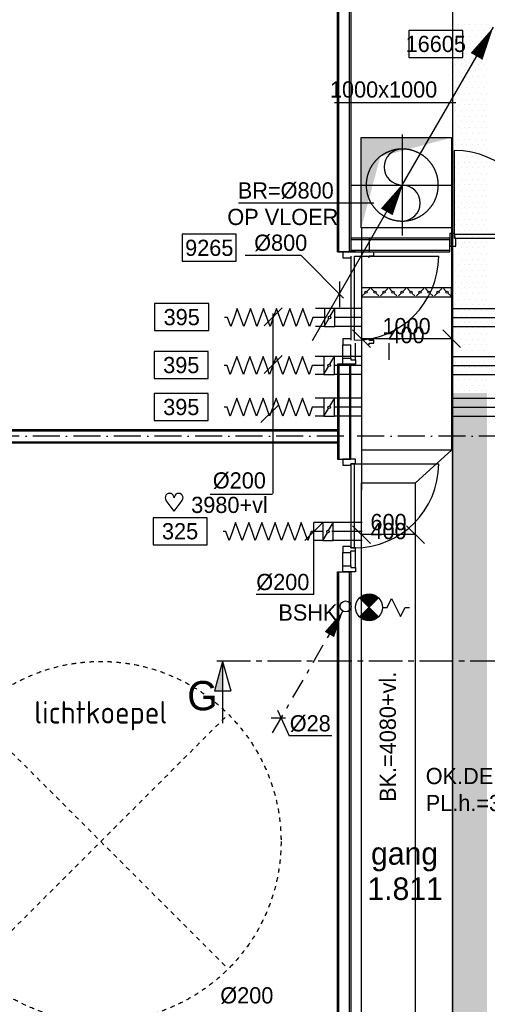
# Model space of a CAD drawing. Extents: x -41378 to 114803, y -24080 to 82188.
# Tile 21 of 137: x -14809 to -9620, y 63520 to 74453. Entities that reach past the tile are written whole.
import ezdxf
from ezdxf.enums import TextEntityAlignment as Align

# ---------------------------------------------------------------- set-up
doc = ezdxf.new("R2010")
doc.units = 0
doc.header["$LTSCALE"] = 50
for name, pattern in [('CENTER2', [11.25, 7.5, -1.25, 1.25, -1.25]), ('CENTER4', [5, 3.125, -0.625, 0.625, -0.625]), ('DASHDOT', [9, 6, -1.5, 0, -1.5]), ('HIDDEN', [2, 1, -1]), ('HIDDEN2', [4.7625, 3.175, -1.5875])]:
    doc.linetypes.add(name, pattern=pattern)
doc.layers.get('0').update_dxf_attribs({"linetype": 'CONTINUOUS'})
for name, color, linetype in [('AL$1----_TEKST', 7, 'CONTINUOUS'), ('AL$7----_STRAMIEN', 1, 'DASHDOT'), ('AL22----_BINNENWAND', 7, 'CONTINUOUS'), ('AL32----_BINNENKOZ', 7, 'CONTINUOUS'), ('AL32----_DRAAIRICHTING', 1, 'CONTINUOUS'), ('AL37----_DAKOPENING', 7, 'HIDDEN'), ('BOUW', 8, 'CONTINUOUS'), ('DOORSNEDE', 1, 'CONTINUOUS'), ('KABELGGOOT1', 8, 'CONTINUOUS'), ('WL521---', 4, 'CONTINUOUS'), ('WL531---', 4, 'CONTINUOUS'), ('WL570---', 3, 'CONTINUOUS'), ('WL570---_HARTLIJN', 7, 'CONTINUOUS'), ('WL570---_RETOUR', 3, 'CONTINUOUS'), ('WL570---_TOEVOER', 3, 'CONTINUOUS'), ('WM570---', 1, 'CONTINUOUS')]:
    doc.layers.add(name, color=color, linetype=linetype)
doc.layers.get('0').freeze()
doc.styles.add('BURO-018', font='BUROFONT.shx', dxfattribs={"height": 90})
doc.styles.add('BURO-025', font='BUROFONT.shx', dxfattribs={"height": 250})
doc.styles.add('BURO-050', font='BUROFONT.shx', dxfattribs={"height": 500})
doc.styles.get("Standard").update_dxf_attribs({"font": 'ISOCP'})

# ---------------------------------------------------------------- blocks, each defined once
blk = doc.blocks.new('LU-PIJL1')
at = {"color": 0, "linetype": 'CONTINUOUS'}
blk.add_line((0, 0), (10.12, 17.54), dxfattribs=at)
blk.add_lwpolyline([(10.12, 17.54, 0, 1.5, 0), (8.25, 14.29, 1.5, 1.5, 0)], format="xyseb", dxfattribs=at)
blk = doc.blocks.new('LU-ORND')
at = {"color": 0, "linetype": 'CONTINUOUS'}
for p, q in [((-3, 1.5), (-3, -1.5)), ((3, 1.5), (-3, 1.5)), ((3, -1.5), (3, 1.5)), ((-3, -1.5), (3, -1.5))]:
    blk.add_line(p, q, dxfattribs=at)
blk = doc.blocks.new('LU-2-KIZ')
at = {"color": 0, "linetype": 'CONTINUOUS'}
for p, q in [((-0.5, 0.5), (0.5, 0.5)), ((-0.5, -0.5), (-0.5, 0.5)), ((0.5, 0.5), (0.5, -0.5)), ((0.5, -0.5), (-0.5, -0.5))]:
    blk.add_line(p, q, dxfattribs=at)
for points in [[(-0.5, 0.5), (-0.289, 0.289), (0.5, 0.5)], [(-0.5, 0.5), (-0.289, 0.289), (-0.5, -0.5)]]:
    blk.add_solid(points, dxfattribs=at)
blk = doc.blocks.new('LU-1-KU2')
at = {"color": 0, "linetype": 'HIDDEN2'}
for start, end in [(90, 270), (270, 90)]:
    blk.add_arc((0, 0), 0.5, start, end, dxfattribs=at)
at = {"color": 0, "linetype": 'CONTINUOUS'}
for centre, start, end in [((0, 0.25), 90, 270), ((0, -0.25), 270, 90)]:
    blk.add_arc(centre, 0.25, start, end, dxfattribs=at)
at = {"layer": 'WL570---_HARTLIJN', "linetype": 'CENTER4'}
for p, q in [((0, 0.7), (0, -0.7)), ((-0.7, 0), (0.7, 0))]:
    blk.add_line(p, q, dxfattribs=at)
blk = doc.blocks.new('LU-2D-K-3E8')
at = {"color": 0, "linetype": 'CONTINUOUS'}
for p, q in [((-0.5, 500), (0.5, 500)), ((-0.5, -500), (0.5, -500))]:
    blk.add_line(p, q, dxfattribs=at)
blk = doc.blocks.new('*U98', base_point=(-8604, 70293))
at = {"layer": 'WM570---', "linetype": 'CONTINUOUS'}
for p, q in [((-9203, 70393), (-9004, 70194)), ((-8203, 70393), (-8004, 70194)), ((-8104, 70293), (-9104, 70293))]:
    blk.add_line(p, q, dxfattribs=at)
at = {"layer": 'WM570---', "linetype": 'CONTINUOUS', "style": 'BURO-018'}
for s, p in [('1000', (-8604, 70343)), ('400', (-8604, 70243))]:
    blk.add_text(s, height=180, dxfattribs=at).set_placement(p, align=Align.CENTER)
blk = doc.blocks.new('LU-2D-K-258')
at = {"color": 0, "linetype": 'CONTINUOUS'}
for p, q in [((-0.5, 300), (0.5, 300)), ((-0.5, -300), (0.5, -300))]:
    blk.add_line(p, q, dxfattribs=at)
blk = doc.blocks.new('*U104', base_point=(-10288, 61668))
at = {"layer": 'WM570---', "linetype": 'CONTINUOUS'}
for p, q in [((-10688, 61767), (-10489, 61568)), ((-9988, 61668), (-10588, 61668)), ((-10088, 61767), (-9889, 61568))]:
    blk.add_line(p, q, dxfattribs=at)
at = {"layer": 'WM570---', "linetype": 'CONTINUOUS', "style": 'BURO-018'}
for s, p in [('600', (-10288, 61718)), ('400', (-10288, 61618))]:
    blk.add_text(s, height=180, dxfattribs=at).set_placement(p, align=Align.CENTER)
blk = doc.blocks.new('LU-2D-KLC-3E864')
at = {"color": 0, "linetype": 'CONTINUOUS'}
for p, q in [((-50, 500), (-50, -500)), ((50, 500), (-50, 500)), ((-9, 459), (-41, 491)), ((9, 441), (41, 409)), ((50, -500), (50, 500)), ((-9, 341), (-41, 309)), ((9, 359), (41, 391)), ((-9, 259), (-41, 291)), ((9, 241), (41, 209)), ((-9, 141), (-41, 109)), ((9, 159), (41, 191)), ((-9, 59), (-41, 91)), ((9, 41), (41, 9)), ((-9, -59), (-41, -91)), ((-9, -141), (-41, -109)), ((9, -41), (41, -9)), ((9, -159), (41, -191)), ((9, -241), (41, -209)), ((-9, -259), (-41, -291)), ((-9, -341), (-41, -309)), ((9, -359), (41, -391)), ((9, -441), (41, -409)), ((-50, -500), (50, -500)), ((-9, -459), (-41, -491))]:
    blk.add_line(p, q, dxfattribs=at)
for centre in [(0, 450), (0, 350), (0, 250), (0, 150), (0, 50), (0, -50), (0, -150), (0, -250), (0, -350), (0, -450)]:
    blk.add_circle(centre, 12.5, dxfattribs=at)
blk = doc.blocks.new('LDV4109')
at = {"color": 0, "linetype": 'CONTINUOUS'}
for p, q in [((-1.125, -1.949), (-0.25, -0.433)), ((-1.688, -2.923), (-1.5, -2.598)), ((-3, -5.196), (-2.063, -3.572)), ((-3.563, -6.17), (-3.375, -5.846)), ((-4.875, -8.444), (-3.938, -6.82)), ((-5.438, -9.418), (-5.25, -9.093)), ((-6.75, -11.691), (-5.813, -10.068))]:
    blk.add_line(p, q, dxfattribs=at)
blk.add_lwpolyline([(-0.25, -0.433, 0, 1, 0), (-1.5, -2.598, 1, 1, 0)], format="xyseb", dxfattribs=at)
blk.add_circle((0, 0), 0.5, dxfattribs=at)
blk = doc.blocks.new('A$C5AB06988')
at = {"color": 2, "linetype": 'CONTINUOUS'}
for p, q in [((256, 556), (44, 344)), ((44, 556), (256, 344)), ((150, 300), (150, 250)), ((150, 250), (250, 200)), ((250, 200), (50, 100)), ((50, 100), (150, 50)), ((150, 50), (150, 0))]:
    blk.add_line(p, q, dxfattribs=at)
at = {"color": 2, "linetype": 'CONTINUOUS', "const_width": 150}
for points in [[(97, 397, -0.414214), (97, 503, -1)], [(203, 397, 0.414214), (203, 503, 1)]]:
    blk.add_lwpolyline(points, format="xyb", dxfattribs=at)
at = {"color": 2, "linetype": 'CONTINUOUS'}
blk.add_circle((150, 450), 150, dxfattribs=at)
blk = doc.blocks.new('LU-1D-K-C8')
at = {"color": 0, "linetype": 'CONTINUOUS'}
for p, q in [((-0.5, 100), (0.5, 100)), ((-0.5, -100), (0.5, -100))]:
    blk.add_line(p, q, dxfattribs=at)
at = {"layer": 'WL570---_HARTLIJN', "linetype": 'CENTER2'}
blk.add_line((-0.5, 0), (0.5, 0), dxfattribs=at)
blk = doc.blocks.new('LU-1D-KL1-C874')
at = {"color": 0, "linetype": 'CONTINUOUS'}
for p, q in [((-58, 100), (-58, -100)), ((58, 100), (-58, 100)), ((51, 87), (7, 13)), ((58, -100), (58, 100)), ((-58, -100), (58, -100)), ((-7, -13), (-51, -87))]:
    blk.add_line(p, q, dxfattribs=at)
blk.add_circle((0, 0), 14.5, dxfattribs=at)
blk = doc.blocks.new('LU-1D-F-C83F0')
at = {"color": 0, "linetype": 'CONTINUOUS'}
for p, q in [((-504, 0), (-473, 0)), ((-473, 0), (-437, 100)), ((-437, 100), (-400, 0)), ((-400, 0), (-364, -100)), ((-364, -100), (-328, 0)), ((-328, 0), (-291, 100)), ((-291, 100), (-255, 0)), ((-255, 0), (-218, -100)), ((-218, -100), (-182, 0)), ((-182, 0), (-146, 100)), ((-146, 100), (-109, 0)), ((-109, 0), (-73, -100)), ((-73, -100), (-36, 0)), ((-36, 0), (0, 100)), ((0, 100), (36, 0)), ((36, 0), (73, -100)), ((73, -100), (109, 0)), ((109, 0), (146, 100)), ((146, 100), (182, 0)), ((182, 0), (218, -100)), ((218, -100), (255, 0)), ((255, 0), (291, 100)), ((291, 100), (328, 0)), ((328, 0), (364, -100)), ((364, -100), (400, 0)), ((400, 0), (437, 100)), ((437, 100), (473, 0)), ((473, 0), (504, 0))]:
    blk.add_line(p, q, dxfattribs=at)
blk = doc.blocks.new('*U379', base_point=(-11545, 68669))
at = {"color": 0, "linetype": 'CONTINUOUS'}
for p, q in [((-11644, 68670), (-11445, 68869)), ((-11545, 68069), (-11545, 68869)), ((-11545, 68069), (-12184, 68069))]:
    blk.add_line(p, q, dxfattribs=at)
at = {"layer": 'WM570---', "color": 1, "linetype": 'CONTINUOUS', "style": 'BURO-018'}
blk.add_text('%%c200', height=180, dxfattribs=at).set_placement((-11595, 68119), align=Align.RIGHT)
blk = doc.blocks.new('HART')
at = {"color": 1}
for q in [(-39.7, 52.4), (39.7, 52.4)]:
    blk.add_line((0, 0), q, dxfattribs=at)
for centre, start, end in [((-22.1, 65.7), 0, 217.1867), ((22.1, 65.7), 322.8133, 180)]:
    blk.add_arc(centre, 22.1, start, end, dxfattribs=at)

msp = doc.modelspace()

# ---------------------------------------------------------------- hatches: boundary and pattern name
at = {"layer": 'KABELGGOOT1'}
h = msp.add_hatch(dxfattribs=at)
h.set_pattern_fill('DOTS', color=256, scale=40, style=0)
h.set_pattern_definition([(0, (1096.93, 200000), (31.75, 63.5), [0, -63.5])])
h.paths.add_polyline_path([(-9622.7, 70309.3), (-10022.7, 70309.3), (-10022.7, 66442.9), (-9622.7, 66442.9)])
h.paths.add_polyline_path([(-9622.7, 66442.9), (-10022.7, 66442.9), (-10022.7, 62694.5), (-9622.7, 62694.5)])

# ---------------------------------------------------------------- linework, layer by layer
at = {"layer": 'AL$7----_STRAMIEN', "color": 1}
msp.add_line((6791, 69827.3), (-30136.5, 69827.3), dxfattribs=at)
at = {"layer": 'AL22----_BINNENWAND', "color": 8}
for p, q in [((-11284, 71877.3), (-11284, 78487.3)), ((-11134, 78487.3), (-11134, 71877.3)), ((-10034.5, 72027.3), (-11134, 72027.3)), ((-10930.1, 72027.3), (-10930.1, 71877.3)), ((-10034.5, 71877.3), (-10034.5, 72027.3)), ((-11134, 71877.3), (-11284, 71877.3)), ((-11284, 71877.3), (-11134, 71877.3)), ((-11134, 71877.3), (-10034.5, 71877.3)), ((-11284, 70626.3), (-11284, 69572.1)), ((-11134, 69572.1), (-11134, 70626.3)), ((-24515.9, 69902.3), (-11284, 69902.3)), ((-11284, 69860.9), (-11284, 69710.9)), ((-11284, 69752.3), (-24515.9, 69752.3)), ((-11284, 69572.1), (-11134, 69572.1)), ((-11284, 62333.6), (-11284, 68321.1)), ((-11284, 68321.1), (-11134, 68321.1)), ((-11134, 68321.1), (-11134, 62333.6))]:
    msp.add_line(p, q, dxfattribs=at)
at = {"layer": 'AL22----_BINNENWAND', "color": 8, "linetype": 'CONTINUOUS'}
for p, q in [((-11269, 71877.3), (-11269, 78487.3)), ((-11149, 71877.3), (-11149, 78487.3)), ((-11134, 72012.3), (-10034.5, 72012.3)), ((-11134, 71892.3), (-10034.5, 71892.3)), ((-11269, 70626.3), (-11269, 69572.1)), ((-11149, 70626.3), (-11149, 69572.1)), ((-24515.9, 69887.3), (-11284, 69887.3)), ((-24515.9, 69767.3), (-11284, 69767.3)), ((-11269, 62333.6), (-11269, 68321.1)), ((-11149, 62333.6), (-11149, 68321.1))]:
    msp.add_line(p, q, dxfattribs=at)
at = {"layer": 'AL32----_BINNENKOZ', "color": 8}
for p, q in [((-9984.5, 72078.8), (-10034.5, 72078.8)), ((-10034.5, 72078.8), (-10034.5, 71939.8)), ((-9984.5, 72027.8), (-9984.5, 72078.8)), ((-9050.5, 72067.8), (-9984.5, 72067.8)), ((-9984.5, 72067.8), (-9984.5, 72027.8)), ((-9967.5, 72027.8), (-9984.5, 72027.8)), ((-9984.5, 72027.8), (-9050.5, 72027.8)), ((-9967.5, 71939.8), (-9967.5, 72027.8)), ((-11221.5, 71877.3), (-11221.5, 71810.3)), ((-11082.5, 71877.3), (-11221.5, 71877.3)), ((-10878.6, 71827.3), (-10878.6, 71877.3)), ((-10034.5, 71939.8), (-9967.5, 71939.8)), ((-11221.5, 71810.3), (-11133.5, 71810.3)), ((-11133.5, 71827.3), (-11133.5, 70893.3)), ((-11093.5, 70893.3), (-11093.5, 71827.3)), ((-10889.6, 71827.3), (-10929.6, 71827.3)), ((-10929.6, 71827.3), (-10878.6, 71827.3)), ((-10929.6, 71810.3), (-10929.6, 71827.3)), ((-11221.5, 70910.3), (-11221.5, 70843.3)), ((-11133.5, 70910.3), (-11221.5, 70910.3)), ((-11082.5, 70676.3), (-11082.5, 70860.3)), ((-10929.6, 70893.3), (-10929.6, 70910.3)), ((-10929.6, 70893.3), (-10889.6, 70893.3)), ((-10878.6, 70893.3), (-10929.6, 70893.3)), ((-10929.6, 70860.3), (-10878.6, 70860.3)), ((-10929.6, 70843.3), (-10929.6, 70860.3)), ((-10878.6, 70860.3), (-10878.6, 70893.3)), ((-10878.6, 70860.3), (-10878.6, 70893.3)), ((-10707.5, 70676.3), (-10707.5, 70860.3)), ((-11221.5, 70693.3), (-11221.5, 70843.3)), ((-11221.5, 70843.3), (-11133.5, 70843.3)), ((-11133.5, 70693.3), (-11133.5, 70843.3)), ((-11221.5, 70693.3), (-11133.5, 70693.3)), ((-11221.5, 70626.3), (-11221.5, 70693.3)), ((-11133.5, 70693.3), (-11133.5, 70676.3)), ((-11133.5, 70676.3), (-11082.5, 70676.3)), ((-11082.5, 70676.3), (-11082.5, 70626.3)), ((-11082.5, 70626.3), (-11280.9, 70626.3)), ((-11082.5, 69572.1), (-11221.5, 69572.1)), ((-11221.5, 69572.1), (-11221.5, 69505.1)), ((-11082.5, 69522.1), (-11082.5, 69572.1)), ((-11221.5, 69505.1), (-11133.5, 69505.1)), ((-11133.5, 69505.1), (-11133.5, 69522.1)), ((-11133.5, 69522.1), (-11082.5, 69522.1)), ((-11093.5, 69522.1), (-11133.5, 69522.1)), ((-11133.5, 69522.1), (-11133.5, 68588.1)), ((-11093.5, 68588.1), (-11093.5, 69522.1)), ((-11133.5, 68605.1), (-11221.5, 68605.1)), ((-11221.5, 68605.1), (-11221.5, 68538.1)), ((-11133.5, 68588.1), (-11133.5, 68605.1)), ((-11082.5, 68588.1), (-11133.5, 68588.1)), ((-11133.5, 68588.1), (-11093.5, 68588.1)), ((-11133.5, 68538.1), (-11133.5, 68555.1)), ((-11133.5, 68555.1), (-11082.5, 68555.1)), ((-11082.5, 68555.1), (-11082.5, 68588.1)), ((-11082.5, 68555.1), (-11082.5, 68588.1)), ((-11082.5, 68371.1), (-11082.5, 68555.1)), ((-11221.5, 68538.1), (-11133.5, 68538.1)), ((-11221.5, 68388.1), (-11221.5, 68538.1)), ((-11133.5, 68388.1), (-11133.5, 68538.1)), ((-11221.5, 68321.1), (-11221.5, 68388.1)), ((-11221.5, 68388.1), (-11133.5, 68388.1)), ((-11133.5, 68388.1), (-11133.5, 68371.1)), ((-11133.5, 68371.1), (-11082.5, 68371.1)), ((-11082.5, 68371.1), (-11082.5, 68321.1)), ((-11082.5, 68321.1), (-11221.5, 68321.1))]:
    msp.add_line(p, q, dxfattribs=at)
at = {"layer": 'AL32----_DRAAIRICHTING', "color": 8}
for p, q in [((-9984.5, 72067.8), (-9984.5, 73001.8)), ((-11093.5, 71827.3), (-10159.5, 71827.3)), ((-11093.5, 69522.1), (-10159.5, 69522.1))]:
    msp.add_line(p, q, dxfattribs=at)
for centre, start, end in [((-9984.5, 72067.8), 0, 90), ((-11093.5, 71827.3), 270, 0), ((-11093.5, 69522.1), 270, 0)]:
    msp.add_arc(centre, 934, start, end, dxfattribs=at)
at = {"layer": 'AL37----_DAKOPENING', "color": 8, "linetype": 'HIDDEN'}
for p, q in [((-15323.2, 63913.1), (-12494.8, 66741.5)), ((-15323.2, 66741.5), (-12494.8, 63913.1))]:
    msp.add_line(p, q, dxfattribs=at)
at = {"layer": 'AL37----_DAKOPENING', "color": 8}
msp.add_circle((-13909, 65327.3), 2000, dxfattribs=at)
at = {"layer": 'DOORSNEDE', "color": 200, "linetype": 'CENTER2'}
msp.add_line((-6623.1, 67327.5), (-12677.1, 67330.2), dxfattribs=at)
at = {"layer": 'DOORSNEDE', "color": 200}
for p, q in [((-12556.7, 67327.5), (-12647, 67002.4)), ((-12556.7, 67327.5), (-12556.7, 66641.2)), ((-12556.7, 67327.5), (-12466.4, 67002.4)), ((-12647, 67002.4), (-12466.4, 67002.4))]:
    msp.add_line(p, q, dxfattribs=at)
msp.add_solid([(-12647, 67002.4), (-12556.7, 67002.4), (-12556.7, 67327.5)], dxfattribs=at)
at = {"layer": 'KABELGGOOT1'}
for p, q in [((-10005.8, 78455.4, 3650), (-10005.8, 45715, 3650)), ((-10005.1, 74397), (-10005.1, 74397)), ((-9941.6, 74397), (-9941.6, 74397)), ((-9878.1, 74397), (-9878.1, 74397)), ((-9814.6, 74397), (-9814.6, 74397)), ((-9751.1, 74397), (-9751.1, 74397)), ((-9687.6, 74397), (-9687.6, 74397)), ((-9624.1, 74397), (-9624.1, 74397)), ((-10005.1, 74270), (-10005.1, 74270)), ((-9973.4, 74333.5), (-9973.4, 74333.5)), ((-9941.6, 74270), (-9941.6, 74270)), ((-9909.9, 74333.5), (-9909.9, 74333.5)), ((-9878.1, 74270), (-9878.1, 74270)), ((-9846.4, 74333.5), (-9846.4, 74333.5)), ((-9814.6, 74270), (-9814.6, 74270)), ((-9782.9, 74333.5), (-9782.9, 74333.5)), ((-9751.1, 74270), (-9751.1, 74270)), ((-9719.4, 74333.5), (-9719.4, 74333.5)), ((-9687.6, 74270), (-9687.6, 74270)), ((-9655.9, 74333.5), (-9655.9, 74333.5)), ((-9624.1, 74270), (-9624.1, 74270)), ((-10005.1, 74143), (-10005.1, 74143)), ((-9973.4, 74206.5), (-9973.4, 74206.5)), ((-9941.6, 74143), (-9941.6, 74143)), ((-9909.9, 74206.5), (-9909.9, 74206.5)), ((-9878.1, 74143), (-9878.1, 74143)), ((-9846.4, 74206.5), (-9846.4, 74206.5)), ((-9814.6, 74143), (-9814.6, 74143)), ((-9782.9, 74206.5), (-9782.9, 74206.5)), ((-9751.1, 74143), (-9751.1, 74143)), ((-9719.4, 74206.5), (-9719.4, 74206.5)), ((-9687.6, 74143), (-9687.6, 74143)), ((-9655.9, 74206.5), (-9655.9, 74206.5)), ((-9624.1, 74143), (-9624.1, 74143)), ((-9973.4, 74079.5), (-9973.4, 74079.5)), ((-9909.9, 74079.5), (-9909.9, 74079.5)), ((-9846.4, 74079.5), (-9846.4, 74079.5)), ((-9782.9, 74079.5), (-9782.9, 74079.5)), ((-9719.4, 74079.5), (-9719.4, 74079.5)), ((-9655.9, 74079.5), (-9655.9, 74079.5)), ((-10005.1, 74016), (-10005.1, 74016)), ((-9973.4, 73952.5), (-9973.4, 73952.5)), ((-9941.6, 74016), (-9941.6, 74016)), ((-9909.9, 73952.5), (-9909.9, 73952.5)), ((-9878.1, 74016), (-9878.1, 74016)), ((-9846.4, 73952.5), (-9846.4, 73952.5)), ((-9814.6, 74016), (-9814.6, 74016)), ((-9782.9, 73952.5), (-9782.9, 73952.5)), ((-9751.1, 74016), (-9751.1, 74016)), ((-9719.4, 73952.5), (-9719.4, 73952.5)), ((-9687.6, 74016), (-9687.6, 74016)), ((-9655.9, 73952.5), (-9655.9, 73952.5)), ((-9624.1, 74016), (-9624.1, 74016)), ((-10005.1, 73889), (-10005.1, 73889)), ((-9973.4, 73825.5), (-9973.4, 73825.5)), ((-9941.6, 73889), (-9941.6, 73889)), ((-9909.9, 73825.5), (-9909.9, 73825.5)), ((-9878.1, 73889), (-9878.1, 73889)), ((-9846.4, 73825.5), (-9846.4, 73825.5)), ((-9814.6, 73889), (-9814.6, 73889)), ((-9782.9, 73825.5), (-9782.9, 73825.5)), ((-9751.1, 73889), (-9751.1, 73889)), ((-9719.4, 73825.5), (-9719.4, 73825.5)), ((-9687.6, 73889), (-9687.6, 73889)), ((-9655.9, 73825.5), (-9655.9, 73825.5)), ((-9624.1, 73889), (-9624.1, 73889)), ((-10005.1, 73762), (-10005.1, 73762)), ((-9973.4, 73698.5), (-9973.4, 73698.5)), ((-9941.6, 73762), (-9941.6, 73762)), ((-9909.9, 73698.5), (-9909.9, 73698.5)), ((-9878.1, 73762), (-9878.1, 73762)), ((-9846.4, 73698.5), (-9846.4, 73698.5)), ((-9814.6, 73762), (-9814.6, 73762)), ((-9782.9, 73698.5), (-9782.9, 73698.5)), ((-9751.1, 73762), (-9751.1, 73762)), ((-9719.4, 73698.5), (-9719.4, 73698.5)), ((-9687.6, 73762), (-9687.6, 73762)), ((-9655.9, 73698.5), (-9655.9, 73698.5)), ((-9624.1, 73762), (-9624.1, 73762)), ((-10005.1, 73635), (-10005.1, 73635)), ((-9941.6, 73635), (-9941.6, 73635)), ((-9878.1, 73635), (-9878.1, 73635)), ((-9814.6, 73635), (-9814.6, 73635)), ((-9751.1, 73635), (-9751.1, 73635)), ((-9687.6, 73635), (-9687.6, 73635)), ((-9624.1, 73635), (-9624.1, 73635)), ((-10005.1, 73508), (-10005.1, 73508)), ((-9973.4, 73571.5), (-9973.4, 73571.5)), ((-9941.6, 73508), (-9941.6, 73508)), ((-9909.9, 73571.5), (-9909.9, 73571.5)), ((-9878.1, 73508), (-9878.1, 73508)), ((-9846.4, 73571.5), (-9846.4, 73571.5)), ((-9814.6, 73508), (-9814.6, 73508)), ((-9782.9, 73571.5), (-9782.9, 73571.5)), ((-9751.1, 73508), (-9751.1, 73508)), ((-9719.4, 73571.5), (-9719.4, 73571.5)), ((-9687.6, 73508), (-9687.6, 73508)), ((-9655.9, 73571.5), (-9655.9, 73571.5)), ((-9624.1, 73508), (-9624.1, 73508)), ((-10005.1, 73381), (-10005.1, 73381)), ((-9973.4, 73444.5), (-9973.4, 73444.5)), ((-9941.6, 73381), (-9941.6, 73381)), ((-9909.9, 73444.5), (-9909.9, 73444.5)), ((-9878.1, 73381), (-9878.1, 73381)), ((-9846.4, 73444.5), (-9846.4, 73444.5)), ((-9814.6, 73381), (-9814.6, 73381)), ((-9782.9, 73444.5), (-9782.9, 73444.5)), ((-9751.1, 73381), (-9751.1, 73381)), ((-9719.4, 73444.5), (-9719.4, 73444.5)), ((-9687.6, 73381), (-9687.6, 73381)), ((-9655.9, 73444.5), (-9655.9, 73444.5)), ((-9624.1, 73381), (-9624.1, 73381)), ((-10005.1, 73254), (-10005.1, 73254)), ((-9973.4, 73317.5), (-9973.4, 73317.5)), ((-9941.6, 73254), (-9941.6, 73254)), ((-9909.9, 73317.5), (-9909.9, 73317.5)), ((-9878.1, 73254), (-9878.1, 73254)), ((-9846.4, 73317.5), (-9846.4, 73317.5)), ((-9814.6, 73254), (-9814.6, 73254)), ((-9782.9, 73317.5), (-9782.9, 73317.5)), ((-9751.1, 73254), (-9751.1, 73254)), ((-9719.4, 73317.5), (-9719.4, 73317.5)), ((-9687.6, 73254), (-9687.6, 73254)), ((-9655.9, 73317.5), (-9655.9, 73317.5)), ((-9624.1, 73254), (-9624.1, 73254)), ((-9973.4, 73190.5), (-9973.4, 73190.5)), ((-9909.9, 73190.5), (-9909.9, 73190.5)), ((-9846.4, 73190.5), (-9846.4, 73190.5)), ((-9782.9, 73190.5), (-9782.9, 73190.5)), ((-9719.4, 73190.5), (-9719.4, 73190.5)), ((-9655.9, 73190.5), (-9655.9, 73190.5)), ((-10005.1, 73127), (-10005.1, 73127)), ((-9973.4, 73063.5), (-9973.4, 73063.5)), ((-9941.6, 73127), (-9941.6, 73127)), ((-9909.9, 73063.5), (-9909.9, 73063.5)), ((-9878.1, 73127), (-9878.1, 73127)), ((-9846.4, 73063.5), (-9846.4, 73063.5)), ((-9814.6, 73127), (-9814.6, 73127)), ((-9782.9, 73063.5), (-9782.9, 73063.5)), ((-9751.1, 73127), (-9751.1, 73127)), ((-9719.4, 73063.5), (-9719.4, 73063.5)), ((-9687.6, 73127), (-9687.6, 73127)), ((-9655.9, 73063.5), (-9655.9, 73063.5)), ((-9624.1, 73127), (-9624.1, 73127)), ((-10005.1, 73000), (-10005.1, 73000)), ((-9973.4, 72936.5), (-9973.4, 72936.5)), ((-9941.6, 73000), (-9941.6, 73000)), ((-9909.9, 72936.5), (-9909.9, 72936.5)), ((-9878.1, 73000), (-9878.1, 73000)), ((-9846.4, 72936.5), (-9846.4, 72936.5)), ((-9814.6, 73000), (-9814.6, 73000)), ((-9782.9, 72936.5), (-9782.9, 72936.5)), ((-9751.1, 73000), (-9751.1, 73000)), ((-9719.4, 72936.5), (-9719.4, 72936.5)), ((-9687.6, 73000), (-9687.6, 73000)), ((-9655.9, 72936.5), (-9655.9, 72936.5)), ((-9624.1, 73000), (-9624.1, 73000)), ((-10005.1, 72873), (-10005.1, 72873)), ((-9941.6, 72873), (-9941.6, 72873)), ((-9878.1, 72873), (-9878.1, 72873)), ((-9814.6, 72873), (-9814.6, 72873)), ((-9751.1, 72873), (-9751.1, 72873)), ((-9687.6, 72873), (-9687.6, 72873)), ((-9624.1, 72873), (-9624.1, 72873)), ((-10005.1, 72746), (-10005.1, 72746)), ((-9973.4, 72809.5), (-9973.4, 72809.5)), ((-9941.6, 72746), (-9941.6, 72746)), ((-9909.9, 72809.5), (-9909.9, 72809.5)), ((-9878.1, 72746), (-9878.1, 72746)), ((-9846.4, 72809.5), (-9846.4, 72809.5)), ((-9814.6, 72746), (-9814.6, 72746)), ((-9782.9, 72809.5), (-9782.9, 72809.5)), ((-9751.1, 72746), (-9751.1, 72746)), ((-9719.4, 72809.5), (-9719.4, 72809.5)), ((-9687.6, 72746), (-9687.6, 72746)), ((-9655.9, 72809.5), (-9655.9, 72809.5)), ((-9624.1, 72746), (-9624.1, 72746)), ((-10005.1, 72619), (-10005.1, 72619)), ((-9973.4, 72682.5), (-9973.4, 72682.5)), ((-9941.6, 72619), (-9941.6, 72619)), ((-9909.9, 72682.5), (-9909.9, 72682.5)), ((-9878.1, 72619), (-9878.1, 72619)), ((-9846.4, 72682.5), (-9846.4, 72682.5)), ((-9814.6, 72619), (-9814.6, 72619)), ((-9782.9, 72682.5), (-9782.9, 72682.5)), ((-9751.1, 72619), (-9751.1, 72619)), ((-9719.4, 72682.5), (-9719.4, 72682.5)), ((-9687.6, 72619), (-9687.6, 72619)), ((-9655.9, 72682.5), (-9655.9, 72682.5)), ((-9624.1, 72619), (-9624.1, 72619)), ((-10005.1, 72492), (-10005.1, 72492)), ((-9973.4, 72555.5), (-9973.4, 72555.5)), ((-9941.6, 72492), (-9941.6, 72492)), ((-9909.9, 72555.5), (-9909.9, 72555.5)), ((-9878.1, 72492), (-9878.1, 72492)), ((-9846.4, 72555.5), (-9846.4, 72555.5)), ((-9814.6, 72492), (-9814.6, 72492)), ((-9782.9, 72555.5), (-9782.9, 72555.5)), ((-9751.1, 72492), (-9751.1, 72492)), ((-9719.4, 72555.5), (-9719.4, 72555.5)), ((-9687.6, 72492), (-9687.6, 72492)), ((-9655.9, 72555.5), (-9655.9, 72555.5)), ((-9624.1, 72492), (-9624.1, 72492)), ((-9973.4, 72428.5), (-9973.4, 72428.5)), ((-9909.9, 72428.5), (-9909.9, 72428.5)), ((-9846.4, 72428.5), (-9846.4, 72428.5)), ((-9782.9, 72428.5), (-9782.9, 72428.5)), ((-9719.4, 72428.5), (-9719.4, 72428.5)), ((-9655.9, 72428.5), (-9655.9, 72428.5)), ((-10005.1, 72365), (-10005.1, 72365)), ((-9973.4, 72301.5), (-9973.4, 72301.5)), ((-9941.6, 72365), (-9941.6, 72365)), ((-9909.9, 72301.5), (-9909.9, 72301.5)), ((-9878.1, 72365), (-9878.1, 72365)), ((-9846.4, 72301.5), (-9846.4, 72301.5)), ((-9814.6, 72365), (-9814.6, 72365)), ((-9782.9, 72301.5), (-9782.9, 72301.5)), ((-9751.1, 72365), (-9751.1, 72365)), ((-9719.4, 72301.5), (-9719.4, 72301.5)), ((-9687.6, 72365), (-9687.6, 72365)), ((-9655.9, 72301.5), (-9655.9, 72301.5)), ((-9624.1, 72365), (-9624.1, 72365)), ((-10005.1, 72238), (-10005.1, 72238)), ((-9973.4, 72174.5), (-9973.4, 72174.5)), ((-9941.6, 72238), (-9941.6, 72238)), ((-9909.9, 72174.5), (-9909.9, 72174.5)), ((-9878.1, 72238), (-9878.1, 72238)), ((-9846.4, 72174.5), (-9846.4, 72174.5)), ((-9814.6, 72238), (-9814.6, 72238)), ((-9782.9, 72174.5), (-9782.9, 72174.5)), ((-9751.1, 72238), (-9751.1, 72238)), ((-9719.4, 72174.5), (-9719.4, 72174.5)), ((-9687.6, 72238), (-9687.6, 72238)), ((-9655.9, 72174.5), (-9655.9, 72174.5)), ((-9624.1, 72238), (-9624.1, 72238)), ((-10005.1, 72111), (-10005.1, 72111)), ((-9941.6, 72111), (-9941.6, 72111)), ((-9878.1, 72111), (-9878.1, 72111)), ((-9814.6, 72111), (-9814.6, 72111)), ((-9751.1, 72111), (-9751.1, 72111)), ((-9687.6, 72111), (-9687.6, 72111)), ((-9624.1, 72111), (-9624.1, 72111)), ((-10005.1, 71984), (-10005.1, 71984)), ((-9973.4, 72047.5), (-9973.4, 72047.5)), ((-9941.6, 71984), (-9941.6, 71984)), ((-9909.9, 72047.5), (-9909.9, 72047.5)), ((-9878.1, 71984), (-9878.1, 71984)), ((-9846.4, 72047.5), (-9846.4, 72047.5)), ((-9814.6, 71984), (-9814.6, 71984)), ((-9782.9, 72047.5), (-9782.9, 72047.5)), ((-9751.1, 71984), (-9751.1, 71984)), ((-9719.4, 72047.5), (-9719.4, 72047.5)), ((-9687.6, 71984), (-9687.6, 71984)), ((-9655.9, 72047.5), (-9655.9, 72047.5)), ((-9624.1, 71984), (-9624.1, 71984)), ((-10005.1, 71857), (-10005.1, 71857)), ((-9973.4, 71920.5), (-9973.4, 71920.5)), ((-9941.6, 71857), (-9941.6, 71857)), ((-9909.9, 71920.5), (-9909.9, 71920.5)), ((-9878.1, 71857), (-9878.1, 71857)), ((-9846.4, 71920.5), (-9846.4, 71920.5)), ((-9814.6, 71857), (-9814.6, 71857)), ((-9782.9, 71920.5), (-9782.9, 71920.5)), ((-9751.1, 71857), (-9751.1, 71857)), ((-9719.4, 71920.5), (-9719.4, 71920.5)), ((-9687.6, 71857), (-9687.6, 71857)), ((-9655.9, 71920.5), (-9655.9, 71920.5)), ((-9624.1, 71857), (-9624.1, 71857)), ((-10005.1, 71730), (-10005.1, 71730)), ((-9973.4, 71793.5), (-9973.4, 71793.5)), ((-9941.6, 71730), (-9941.6, 71730)), ((-9909.9, 71793.5), (-9909.9, 71793.5)), ((-9878.1, 71730), (-9878.1, 71730)), ((-9846.4, 71793.5), (-9846.4, 71793.5)), ((-9814.6, 71730), (-9814.6, 71730)), ((-9782.9, 71793.5), (-9782.9, 71793.5)), ((-9751.1, 71730), (-9751.1, 71730)), ((-9719.4, 71793.5), (-9719.4, 71793.5)), ((-9687.6, 71730), (-9687.6, 71730)), ((-9655.9, 71793.5), (-9655.9, 71793.5)), ((-9624.1, 71730), (-9624.1, 71730)), ((-9973.4, 71666.5), (-9973.4, 71666.5)), ((-9909.9, 71666.5), (-9909.9, 71666.5)), ((-9846.4, 71666.5), (-9846.4, 71666.5)), ((-9782.9, 71666.5), (-9782.9, 71666.5)), ((-9719.4, 71666.5), (-9719.4, 71666.5)), ((-9655.9, 71666.5), (-9655.9, 71666.5)), ((-10005.1, 71603), (-10005.1, 71603)), ((-9973.4, 71539.5), (-9973.4, 71539.5)), ((-9941.6, 71603), (-9941.6, 71603)), ((-9909.9, 71539.5), (-9909.9, 71539.5)), ((-9878.1, 71603), (-9878.1, 71603)), ((-9846.4, 71539.5), (-9846.4, 71539.5)), ((-9814.6, 71603), (-9814.6, 71603)), ((-9782.9, 71539.5), (-9782.9, 71539.5)), ((-9751.1, 71603), (-9751.1, 71603)), ((-9719.4, 71539.5), (-9719.4, 71539.5)), ((-9687.6, 71603), (-9687.6, 71603)), ((-9655.9, 71539.5), (-9655.9, 71539.5)), ((-9624.1, 71603), (-9624.1, 71603)), ((-10005.1, 71476), (-10005.1, 71476)), ((-9973.4, 71412.5), (-9973.4, 71412.5)), ((-9941.6, 71476), (-9941.6, 71476)), ((-9909.9, 71412.5), (-9909.9, 71412.5)), ((-9878.1, 71476), (-9878.1, 71476)), ((-9846.4, 71412.5), (-9846.4, 71412.5)), ((-9814.6, 71476), (-9814.6, 71476)), ((-9782.9, 71412.5), (-9782.9, 71412.5)), ((-9751.1, 71476), (-9751.1, 71476)), ((-9719.4, 71412.5), (-9719.4, 71412.5)), ((-9687.6, 71476), (-9687.6, 71476)), ((-9655.9, 71412.5), (-9655.9, 71412.5)), ((-9624.1, 71476), (-9624.1, 71476)), ((-10005.1, 71349), (-10005.1, 71349)), ((-9941.6, 71349), (-9941.6, 71349)), ((-9878.1, 71349), (-9878.1, 71349)), ((-9814.6, 71349), (-9814.6, 71349)), ((-9751.1, 71349), (-9751.1, 71349)), ((-9687.6, 71349), (-9687.6, 71349)), ((-9624.1, 71349), (-9624.1, 71349)), ((-10005.1, 71222), (-10005.1, 71222)), ((-9973.4, 71285.5), (-9973.4, 71285.5)), ((-9941.6, 71222), (-9941.6, 71222)), ((-9909.9, 71285.5), (-9909.9, 71285.5)), ((-9878.1, 71222), (-9878.1, 71222)), ((-9846.4, 71285.5), (-9846.4, 71285.5)), ((-9814.6, 71222), (-9814.6, 71222)), ((-9782.9, 71285.5), (-9782.9, 71285.5)), ((-9751.1, 71222), (-9751.1, 71222)), ((-9719.4, 71285.5), (-9719.4, 71285.5)), ((-9687.6, 71222), (-9687.6, 71222)), ((-9655.9, 71285.5), (-9655.9, 71285.5)), ((-9624.1, 71222), (-9624.1, 71222)), ((-10005.1, 71095), (-10005.1, 71095)), ((-9973.4, 71158.5), (-9973.4, 71158.5)), ((-9941.6, 71095), (-9941.6, 71095)), ((-9909.9, 71158.5), (-9909.9, 71158.5)), ((-9878.1, 71095), (-9878.1, 71095)), ((-9846.4, 71158.5), (-9846.4, 71158.5)), ((-9814.6, 71095), (-9814.6, 71095)), ((-9782.9, 71158.5), (-9782.9, 71158.5)), ((-9751.1, 71095), (-9751.1, 71095)), ((-9719.4, 71158.5), (-9719.4, 71158.5)), ((-9687.6, 71095), (-9687.6, 71095)), ((-9655.9, 71158.5), (-9655.9, 71158.5)), ((-9624.1, 71095), (-9624.1, 71095)), ((-10005.1, 70968), (-10005.1, 70968)), ((-9973.4, 71031.5), (-9973.4, 71031.5)), ((-9941.6, 70968), (-9941.6, 70968)), ((-9909.9, 71031.5), (-9909.9, 71031.5)), ((-9878.1, 70968), (-9878.1, 70968)), ((-9846.4, 71031.5), (-9846.4, 71031.5)), ((-9814.6, 70968), (-9814.6, 70968)), ((-9782.9, 71031.5), (-9782.9, 71031.5)), ((-9751.1, 70968), (-9751.1, 70968)), ((-9719.4, 71031.5), (-9719.4, 71031.5)), ((-9687.6, 70968), (-9687.6, 70968)), ((-9655.9, 71031.5), (-9655.9, 71031.5)), ((-9624.1, 70968), (-9624.1, 70968)), ((-9973.4, 70904.5), (-9973.4, 70904.5)), ((-9909.9, 70904.5), (-9909.9, 70904.5)), ((-9846.4, 70904.5), (-9846.4, 70904.5)), ((-9782.9, 70904.5), (-9782.9, 70904.5)), ((-9719.4, 70904.5), (-9719.4, 70904.5)), ((-9655.9, 70904.5), (-9655.9, 70904.5)), ((-10005.1, 70841), (-10005.1, 70841)), ((-9973.4, 70777.5), (-9973.4, 70777.5)), ((-9941.6, 70841), (-9941.6, 70841)), ((-9909.9, 70777.5), (-9909.9, 70777.5)), ((-9878.1, 70841), (-9878.1, 70841)), ((-9846.4, 70777.5), (-9846.4, 70777.5)), ((-9814.6, 70841), (-9814.6, 70841)), ((-9782.9, 70777.5), (-9782.9, 70777.5)), ((-9751.1, 70841), (-9751.1, 70841)), ((-9719.4, 70777.5), (-9719.4, 70777.5)), ((-9687.6, 70841), (-9687.6, 70841)), ((-9655.9, 70777.5), (-9655.9, 70777.5)), ((-9624.1, 70841), (-9624.1, 70841)), ((-10005.1, 70714), (-10005.1, 70714)), ((-9973.4, 70650.5), (-9973.4, 70650.5)), ((-9941.6, 70714), (-9941.6, 70714)), ((-9909.9, 70650.5), (-9909.9, 70650.5)), ((-9878.1, 70714), (-9878.1, 70714)), ((-9846.4, 70650.5), (-9846.4, 70650.5)), ((-9814.6, 70714), (-9814.6, 70714)), ((-9782.9, 70650.5), (-9782.9, 70650.5)), ((-9751.1, 70714), (-9751.1, 70714)), ((-9719.4, 70650.5), (-9719.4, 70650.5)), ((-9687.6, 70714), (-9687.6, 70714)), ((-9655.9, 70650.5), (-9655.9, 70650.5)), ((-9624.1, 70714), (-9624.1, 70714)), ((-10005.1, 70587), (-10005.1, 70587)), ((-9973.4, 70523.5), (-9973.4, 70523.5)), ((-9941.6, 70587), (-9941.6, 70587)), ((-9909.9, 70523.5), (-9909.9, 70523.5)), ((-9878.1, 70587), (-9878.1, 70587)), ((-9846.4, 70523.5), (-9846.4, 70523.5)), ((-9814.6, 70587), (-9814.6, 70587)), ((-9782.9, 70523.5), (-9782.9, 70523.5)), ((-9751.1, 70587), (-9751.1, 70587)), ((-9719.4, 70523.5), (-9719.4, 70523.5)), ((-9687.6, 70587), (-9687.6, 70587)), ((-9655.9, 70523.5), (-9655.9, 70523.5)), ((-9624.1, 70587), (-9624.1, 70587)), ((-10005.1, 70460), (-10005.1, 70460)), ((-9941.6, 70460), (-9941.6, 70460)), ((-9878.1, 70460), (-9878.1, 70460)), ((-9814.6, 70460), (-9814.6, 70460)), ((-9751.1, 70460), (-9751.1, 70460)), ((-9687.6, 70460), (-9687.6, 70460)), ((-9624.1, 70460), (-9624.1, 70460)), ((-10005.1, 70333), (-10005.1, 70333)), ((-9973.4, 70396.5), (-9973.4, 70396.5)), ((-9941.6, 70333), (-9941.6, 70333)), ((-9909.9, 70396.5), (-9909.9, 70396.5)), ((-9878.1, 70333), (-9878.1, 70333)), ((-9846.4, 70396.5), (-9846.4, 70396.5)), ((-9814.6, 70333), (-9814.6, 70333)), ((-9782.9, 70396.5), (-9782.9, 70396.5)), ((-9751.1, 70333), (-9751.1, 70333)), ((-9719.4, 70396.5), (-9719.4, 70396.5)), ((-9687.6, 70333), (-9687.6, 70333)), ((-9655.9, 70396.5), (-9655.9, 70396.5)), ((-9624.1, 70333), (-9624.1, 70333))]:
    msp.add_line(p, q, dxfattribs=at)
at = {"layer": 'WL570---'}
for p, q in [((-11015.9, 69674.9), (-11015.9, 69229.6)), ((-11015.9, 69309.8), (-10417.7, 69309.8))]:
    msp.add_line(p, q, dxfattribs=at)
at = {"layer": 'WL570---', "color": 1}
for p, q in [((-12695.1, 69183.6), (-12003.9, 69183.6)), ((-12019.3, 66699.4), (-11859.3, 66699.4))]:
    msp.add_line(p, q, dxfattribs=at)
at = {"layer": 'WL570---_RETOUR', "color": 1}
msp.add_line((-12380.1, 72419.2), (-10877.6, 72419.2), dxfattribs=at)
at = {"layer": 'WL570---_TOEVOER', "color": 1}
for p in [(-11946.4, 66787.7), (-11346, 66500.2)]:
    msp.add_line(p, (-11819.5, 66500.2), dxfattribs=at)
at = {"layer": 'WM570---', "color": 1}
msp.add_line((-11316, 73533.9), (-9969.4, 73533.9), dxfattribs=at)
at = {"layer": 'WM570---', "linetype": 'CONTINUOUS'}
for p, q in [((-12306.7, 71837), (-11689.9, 71837)), ((-11216.9, 71362.4), (-11689.9, 71837)), ((-11256.9, 71262.7), (-11256.4, 71544.7)), ((-11897.3, 71254.4), (-12096.7, 71055)), ((-11997, 69190.9), (-11997, 71190.7)), ((-11897.3, 70725.3), (-12096.7, 70525.9)), ((-11933.1, 70178.1), (-12132.5, 69978.7))]:
    msp.add_line(p, q, dxfattribs=at)
at = {"layer": 'WM570---', "color": 3}
for q in [(-11009.6, 69674.9), (-10417.7, 69309.8)]:
    msp.add_line((-10015.9, 69674.9), q, dxfattribs=at)

# ---------------------------------------------------------------- block references
at = {"layer": 'WL531---', "rotation": 90}
msp.add_blockref('A$C5AB06988', (-10482, 67777.5), dxfattribs=at)
at = {"layer": 'WL531---', "color": 2, "xscale": 120, "yscale": 120, "zscale": 120}
msp.add_blockref('LDV4109', (-11192.3, 67938.6), dxfattribs=at)
at = {"layer": 'WL570---_RETOUR', "linetype": 'CONTINUOUS'}
for name, p, rotation in [('LU-2D-KLC-3E864', (-10515.9, 71427.3), 90), ('LU-1D-F-C83F0', (-12030.6, 71147.2), 180), ('LU-1D-KL1-C874', (-11369.9, 71147.2), 180), ('LU-1D-F-C83F0', (-12035.4, 70614.9), 180), ('LU-1D-KL1-C874', (-11374.7, 70614.9), 180), ('LU-1D-F-C83F0', (-12035.4, 70149.1), 180), ('LU-1D-KL1-C874', (-11374.7, 70149.1), 180), ('LU-1D-F-C83F0', (-12048.6, 68769.4), 180), ('LU-1D-KL1-C874', (-11387.9, 68769.4), 180)]:
    msp.add_blockref(name, p, dxfattribs=dict(at, rotation=rotation))
at = {"layer": 'WL570---_RETOUR', "linetype": 'CONTINUOUS', "rotation": 180}
for p, xscale in [((-11477.2, 71147.2), 98.61702460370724), ((-11160.9, 71147.2), 301.3929439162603), ((-11482, 70614.9), 98.61702460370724), ((-11162.9, 70614.9), 305.3513064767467), ((-11482, 70149.1), 98.61702460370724), ((-11162.9, 70149.1), 305.3513064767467), ((-11495.2, 68769.4), 98.61702460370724), ((-11178.3, 68769.4), 336.1873961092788)]:
    msp.add_blockref('LU-1D-K-C8', p, dxfattribs=dict(at, xscale=xscale))
at = {"layer": 'WL570---_RETOUR', "linetype": 'CONTINUOUS'}
for p, xscale in [((-8970.4, 71147.2), 2079.185333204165), ((-8968.1, 70614.9), 2083.940524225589), ((-8718.2, 70149.1), 2583.759641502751)]:
    msp.add_blockref('LU-1D-K-C8', p, dxfattribs=dict(at, xscale=xscale))
at = {"layer": 'WL570---_TOEVOER', "color": 3, "xscale": 100, "yscale": 100, "zscale": 100}
for p in [(-10564, 72617.3), (-11560.4, 70890.2)]:
    msp.add_blockref('LU-PIJL1', p, dxfattribs=at)
at = {"layer": 'WM570---', "color": 1}
ref = msp.add_blockref('LU-ORND', (-10191.7, 74184.4), dxfattribs=dict(at, xscale=100, yscale=100, zscale=100))
ref.add_attrib('LU_TEXT1', '16605', dxfattribs={"layer": '0', "color": 1, "linetype": 'CONTINUOUS', "height": 180, "style": 'BURO-018'}).set_placement((-10191.7, 74184.4), align=Align.MIDDLE)
at = {"layer": 'WM570---', "color": 3, "xscale": 800, "yscale": 800, "zscale": 800}
msp.add_blockref('LU-1-KU2', (-10564, 72617.3), dxfattribs=at)
at = {"layer": 'WM570---', "color": 3, "xscale": 1000, "yscale": 1000}
msp.add_blockref('LU-2-KIZ', (-10518.1, 72643.3), dxfattribs=at)
at = {"layer": 'WM570---', "color": 1}
ref = msp.add_blockref('LU-ORND', (-12705.3, 71920.2), dxfattribs=dict(at, xscale=100, yscale=100, zscale=100))
ref.add_attrib('LU_TEXT1', '9265', dxfattribs={"layer": '0', "color": 1, "linetype": 'CONTINUOUS', "height": 180, "style": 'BURO-018'}).set_placement((-12705.3, 71920.2), align=Align.MIDDLE)
at = {"layer": 'WM570---', "color": 3}
for name, p, xscale, rotation in [('LU-2D-K-3E8', (-10515.9, 70907.9), 2466.114236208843, 270), ('LU-2D-K-258', (-10715.9, 65258.3), 8103.024687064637, 89.99999999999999)]:
    msp.add_blockref(name, p, dxfattribs=dict(at, xscale=xscale, rotation=rotation))
at = {"layer": 'WM570---', "color": 1}
ref = msp.add_blockref('LU-ORND', (-13011.4, 71150.8), dxfattribs=dict(at, xscale=100, yscale=100, zscale=100))
ref.add_attrib('LU_TEXT1', '395', dxfattribs={"layer": '0', "color": 1, "linetype": 'CONTINUOUS', "height": 180, "style": 'BURO-018'}).set_placement((-13011.4, 71150.8), align=Align.MIDDLE)
at = {"layer": 'WM570---'}
for name, p in [('*U98', (-10515.9, 70910.8)), ('*U104', (-10715.9, 68735))]:
    msp.add_blockref(name, p, dxfattribs=at)
at = {"layer": 'WM570---', "color": 1}
ref = msp.add_blockref('LU-ORND', (-13016.1, 70618.5), dxfattribs=dict(at, xscale=100, yscale=100, zscale=100))
ref.add_attrib('LU_TEXT1', '395', dxfattribs={"layer": '0', "color": 1, "linetype": 'CONTINUOUS', "height": 180, "style": 'BURO-018'}).set_placement((-13016.1, 70618.5), align=Align.MIDDLE)
ref = msp.add_blockref('LU-ORND', (-13016.1, 70152.7), dxfattribs=dict(at, xscale=100, yscale=100, zscale=100))
ref.add_attrib('LU_TEXT1', '395', dxfattribs={"layer": '0', "color": 1, "linetype": 'CONTINUOUS', "height": 180, "style": 'BURO-018'}).set_placement((-13016.1, 70152.7), align=Align.MIDDLE)
at = {"layer": 'WM570---', "xscale": 2.25, "yscale": 2.25, "zscale": 2.25}
msp.add_blockref('HART', (-13095.2, 68995.8), dxfattribs=at)
at = {"layer": 'WM570---', "color": 1}
ref = msp.add_blockref('LU-ORND', (-13029.4, 68773), dxfattribs=dict(at, xscale=100, yscale=100, zscale=100))
ref.add_attrib('LU_TEXT1', '325', dxfattribs={"layer": '0', "color": 1, "linetype": 'CONTINUOUS', "height": 180, "style": 'BURO-018'}).set_placement((-13029.4, 68773), align=Align.MIDDLE)
msp.add_blockref('*U379', (-11544.5, 68669.4), dxfattribs=at)

# ---------------------------------------------------------------- texts
at = {"layer": 'AL$1----_TEKST', "color": 8}
msp.add_text('lichtkoepel', height=250, dxfattribs=at).set_placement((-13909, 66637.1), align=Align.CENTER)
at = {"layer": 'BOUW', "color": 1, "style": 'BURO-018'}
for s, p in [('OK.DEK=4110+VL', (-10303.3, 65964.9)), ('PL.h.=3500+vl', (-10303.3, 65664.9))]:
    msp.add_text(s, height=180, dxfattribs=at).set_placement(p)
at = {"layer": 'BOUW', "style": 'BURO-025'}
for s, p in [('gang', (-10910, 65070.3)), ('1.811', (-10950.3, 64678.7))]:
    msp.add_text(s, height=250, dxfattribs=at).set_placement(p)
at = {"layer": 'WL521---', "color": 2, "style": 'BURO-050'}
msp.add_text('G', height=325, dxfattribs=at).set_placement((-12949.3, 66784.4))
at = {"layer": 'WL531---', "color": 1, "style": 'BURO-018'}
msp.add_text('BSHK', height=180, dxfattribs=at).set_placement((-11938.4, 67780.6))
at = {"layer": 'WL570---_RETOUR', "color": 1, "style": 'BURO-018'}
for s, p in [('1000x1000', (-11366.6, 73588.4)), ('BR=%%C800', (-12388.2, 72467.4)), ('OP VLOER', (-12504.7, 72173.1))]:
    msp.add_text(s, height=180, dxfattribs=at).set_placement(p)
at = {"layer": 'WL570---_TOEVOER', "color": 1, "style": 'BURO-018'}
msp.add_text('%%C28', height=180, dxfattribs=at).set_placement((-11357.1, 66550.2), align=Align.RIGHT)
at = {"layer": 'WM570---', "linetype": 'CONTINUOUS', "style": 'BURO-018'}
for s, p in [('%%c800', (-12206.7, 71887)), ('%%c200', (-12666, 69247.2)), ('%%c200', (-12582.9, 63529.5))]:
    msp.add_text(s, height=180, dxfattribs=at).set_placement(p)
at = {"layer": 'WM570---', "color": 1, "style": 'BURO-018'}
msp.add_text('3980+vl', height=180, dxfattribs=at).set_placement((-12905.8, 68975.7))
msp.add_text('BK.=4080+vl.', height=180, rotation=90, dxfattribs=at).set_placement((-10634.3, 65767.5))

doc.saveas('drawing.dxf')
